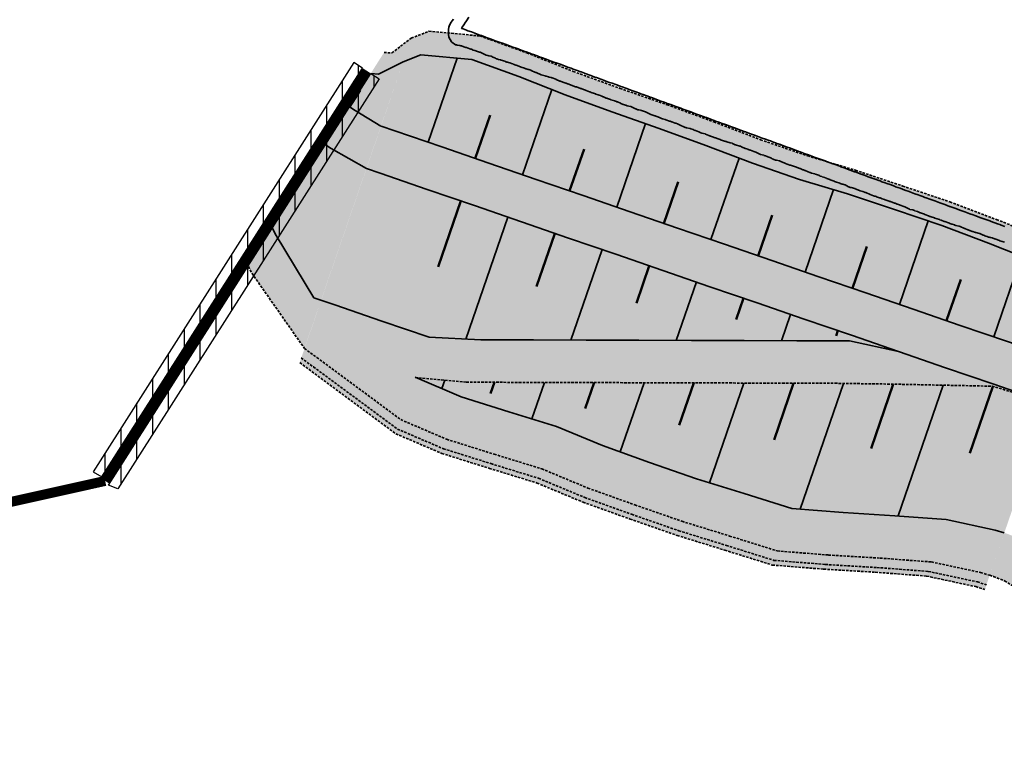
# Model space of a CAD drawing. Header units: metres. Extents: x 203098 to 221755, y 395694 to 403071.
# Tile 22 of 72: x 203709 to 203808, y 396013 to 396085. Entities that reach past the tile are written whole.
import ezdxf

# ---------------------------------------------------------------- set-up
doc = ezdxf.new("R2010")
doc.units = ezdxf.units.M
doc.linetypes.add('DASHED2', pattern=[0.375, 0.25, -0.125])
for name, color, linetype, lineweight in [('0_Onderhoudspad', 1, 'Continuous', 25), ('N-WA-GK-KEERWAND-V', 15, 'Continuous', 18), ('N-WA-GR-GRAS-V', 61, 'Continuous', 18), ('N-WA-GW-DIJK_KRUIN_BINNEN-G', 90, 'Continuous', 35), ('N-WA-GW-DIJK_KRUIN_BUITEN-G', 90, 'Continuous', 35), ('N-WA-GW-DIJK_TEEN_BINNEN-G', 90, 'Continuous', 35), ('N-WA-GW-DIJK_TEEN_BUITEN-G', 90, 'Continuous', 35), ('N-WA-GW-TALUD_KRUIN-G', 90, 'Continuous', 35), ('N-WA-GW-TALUD_TEEN-G', 90, 'Continuous', 35), ('N-WA-KG-ONDERHOUDGRENS_WATERSCHAP-G', 170, 'DASHED2', 35), ('N-WA-VH-VERHARDING_GRASBETONSTEEN-V', 75, 'Continuous', 18)]:
    doc.layers.add(name, color=color, linetype=linetype, lineweight=lineweight)
doc.layers.add('C3D-CORRIDOR', color=7, linetype='Continuous')
doc.layers.add('N-WA-GW-WATERBODEM-V', color=7, linetype='Continuous', lineweight=35, true_color=0x00cc99)

msp = doc.modelspace()

# ---------------------------------------------------------------- hatches: boundary and pattern name
at = {"layer": '0_Onderhoudspad'}
h = msp.add_hatch(dxfattribs=at)
h.set_pattern_fill('ANSI31', color=256, scale=0.5, angle=45)
h.paths.add_polyline_path([(203742.473, 396080.693), (203716.321, 396039.638), (203717.191, 396039.149), (203743.316, 396080.155)])
h = msp.add_hatch(dxfattribs=at)
h.set_pattern_fill('ANSI31', color=256, scale=0.5, angle=45)
h.paths.add_polyline_path([(203745.003, 396079.081), (203718.78, 396037.922), (203717.84, 396038.306), (203744.16, 396079.618)])
at = {"layer": 'N-WA-GR-GRAS-V', "linetype": 'Continuous', "lineweight": 18}
for points in [[(203747.41, 396080.778), (203749.181, 396081.486), (203754.303, 396081.005), (203759.007, 396079.309), (203763.654, 396077.447), (203768.355, 396075.742), (203773.078, 396074.101), (203777.775, 396072.384), (203782.448, 396070.597), (203787.176, 396068.972), (203791.97, 396067.536), (203796.712, 396065.95), (203801.452, 396064.358), (203806.13, 396062.586), (203810.781, 396060.737), (203815.467, 396058.989), (203816.388, 396058.728), (203813.651, 396050.774), (203812.748, 396051.085), (203808.02, 396052.712), (203803.292, 396054.338), (203798.564, 396055.965), (203793.836, 396057.592), (203789.108, 396059.219), (203784.38, 396060.846), (203779.652, 396062.472), (203774.924, 396064.099), (203770.196, 396065.726), (203765.468, 396067.353), (203760.74, 396068.979), (203756.012, 396070.606), (203751.284, 396072.233), (203746.556, 396073.86), (203745.191, 396074.329), (203747.41, 396080.778)], [(203742.031, 396076.251), (203742.603, 396075.889), (203745.182, 396074.333), (203744.45, 396072.205), (203741.399, 396073.988), (203740.827, 396074.351), (203742.031, 396076.251)], [(203740.827, 396074.351), (203741.399, 396073.988), (203744.45, 396072.205), (203743.718, 396070.077), (203740.195, 396072.087), (203739.622, 396072.45), (203740.827, 396074.351)], [(203745.191, 396074.329), (203746.556, 396073.86), (203751.284, 396072.233), (203756.012, 396070.606), (203760.74, 396068.979), (203765.468, 396067.353), (203770.196, 396065.726), (203774.924, 396064.099), (203779.652, 396062.472), (203784.38, 396060.846), (203789.108, 396059.219), (203793.836, 396057.592), (203798.564, 396055.965), (203803.292, 396054.338), (203808.02, 396052.712), (203812.748, 396051.085), (203813.651, 396050.774), (203812.919, 396048.647), (203812.016, 396048.957), (203807.288, 396050.584), (203802.56, 396052.211), (203797.832, 396053.838), (203793.104, 396055.464), (203788.376, 396057.091), (203783.648, 396058.718), (203778.92, 396060.345), (203774.192, 396061.972), (203769.464, 396063.598), (203764.736, 396065.225), (203760.008, 396066.852), (203755.28, 396068.479), (203750.552, 396070.105), (203745.824, 396071.732), (203744.459, 396072.202), (203745.191, 396074.329)], [(203739.622, 396072.45), (203740.195, 396072.087), (203743.718, 396070.077), (203738.97, 396056.277), (203734.656, 396063.344), (203734.294, 396064.039), (203739.622, 396072.45)], [(203744.459, 396072.202), (203745.824, 396071.732), (203750.552, 396070.105), (203755.28, 396068.479), (203760.008, 396066.852), (203764.736, 396065.225), (203769.464, 396063.598), (203774.192, 396061.972), (203778.92, 396060.345), (203783.648, 396058.718), (203788.376, 396057.091), (203793.104, 396055.464), (203797.832, 396053.838), (203802.56, 396052.211), (203807.288, 396050.584), (203812.016, 396048.957), (203812.919, 396048.647), (203812.187, 396046.519), (203811.284, 396046.83), (203806.556, 396048.457), (203801.828, 396050.083), (203797.1, 396051.71), (203792.372, 396053.337), (203787.644, 396054.964), (203782.916, 396056.59), (203778.188, 396058.217), (203773.46, 396059.844), (203768.732, 396061.471), (203764.004, 396063.097), (203759.276, 396064.724), (203754.548, 396066.351), (203749.82, 396067.978), (203745.092, 396069.605), (203743.727, 396070.074), (203744.459, 396072.202)], [(203743.727, 396070.074), (203745.092, 396069.605), (203749.82, 396067.978), (203754.548, 396066.351), (203759.276, 396064.724), (203764.004, 396063.097), (203768.732, 396061.471), (203773.46, 396059.844), (203778.188, 396058.217), (203782.916, 396056.59), (203787.644, 396054.964), (203792.372, 396053.337), (203797.1, 396051.71), (203797.1, 396051.71), (203792.18, 396052.779), (203786.898, 396052.794), (203781.615, 396052.81), (203776.333, 396052.825), (203771.051, 396052.841), (203765.768, 396052.856), (203760.486, 396052.872), (203755.203, 396052.887), (203750.002, 396053.138), (203745.274, 396054.765), (203740.546, 396056.392), (203739.181, 396056.861), (203743.727, 396070.074)], [(203738.99, 396056.306), (203740.204, 396055.398), (203744.41, 396052.252), (203748.624, 396049.133), (203753.739, 396048.632), (203759.022, 396048.616), (203764.304, 396048.601), (203769.586, 396048.586), (203774.869, 396048.57), (203780.151, 396048.555), (203785.434, 396048.539), (203790.716, 396048.524), (203795.978, 396048.449), (203801.229, 396048.341), (203806.479, 396048.234), (203811.284, 396046.83), (203812.187, 396046.519), (203807.713, 396033.515), (203806.8, 396033.799), (203801.875, 396034.854), (203796.721, 396035.242), (203791.54, 396035.551), (203786.394, 396035.962), (203781.621, 396037.458), (203776.841, 396038.935), (203772.119, 396040.579), (203767.412, 396042.267), (203762.787, 396044.192), (203758.006, 396045.665), (203753.233, 396047.161), (203748.614, 396049.105), (203744.409, 396052.251), (203740.195, 396055.371), (203738.978, 396056.271), (203738.99, 396056.306)]]:
    msp.add_hatch(color=61, dxfattribs=at).paths.add_polyline_path(points, flags=0)
msp.add_hatch(color=61, dxfattribs=at).paths.add_polyline_path([(203744.156, 396079.607), (203744.921, 396079.548), (203747.41, 396080.778), (203745.182, 396074.333), (203742.603, 396075.889), (203742.031, 396076.251)])
at = {"layer": 'N-WA-GW-WATERBODEM-V', "linetype": 'Continuous', "lineweight": 35, "true_color": 0x00cc99}
msp.add_hatch(color=122, dxfattribs=at).paths.add_polyline_path([(203737.514, 396052.016), (203738.731, 396051.115), (203742.945, 396047.997), (203747.16, 396044.878), (203751.769, 396042.906), (203756.542, 396041.41), (203761.323, 396039.937), (203765.948, 396038.012), (203770.655, 396036.324), (203775.377, 396034.679), (203780.157, 396033.203), (203784.93, 396031.707), (203790.076, 396031.296), (203795.257, 396030.987), (203800.411, 396030.599), (203805.336, 396029.544), (203806.249, 396029.26), (203805.924, 396028.315), (203805.011, 396028.598), (203800.086, 396029.653), (203794.932, 396030.041), (203789.75, 396030.35), (203784.604, 396030.761), (203779.831, 396032.258), (203775.052, 396033.734), (203770.33, 396035.378), (203765.623, 396037.066), (203760.998, 396038.992), (203756.217, 396040.464), (203751.444, 396041.96), (203746.835, 396043.933), (203742.62, 396047.051), (203738.405, 396050.17), (203737.189, 396051.07), (203737.514, 396052.016)], flags=0)
at = {"layer": 'N-WA-VH-VERHARDING_GRASBETONSTEEN-V', "linetype": 'Continuous', "lineweight": 18}
for points in [[(203748.224, 396083.142), (203749.994, 396083.85), (203755.116, 396083.369), (203759.82, 396081.673), (203764.467, 396079.811), (203769.168, 396078.106), (203773.891, 396076.465), (203778.588, 396074.748), (203783.261, 396072.961), (203787.99, 396071.336), (203792.783, 396069.9), (203797.525, 396068.314), (203802.265, 396066.722), (203806.943, 396064.95), (203811.595, 396063.101), (203816.281, 396061.353), (203817.201, 396061.092), (203816.388, 396058.728), (203815.467, 396058.989), (203810.781, 396060.737), (203806.13, 396062.586), (203801.452, 396064.358), (203796.712, 396065.95), (203791.97, 396067.536), (203787.176, 396068.972), (203782.448, 396070.597), (203777.775, 396072.384), (203773.078, 396074.101), (203768.355, 396075.742), (203763.654, 396077.447), (203759.007, 396079.309), (203754.303, 396081.005), (203749.181, 396081.486), (203747.41, 396080.778), (203748.224, 396083.142)], [(203734.294, 396064.039), (203734.656, 396063.344), (203738.97, 396056.277), (203737.505, 396052.022), (203732.248, 396059.543), (203731.886, 396060.237), (203734.294, 396064.039)], [(203738.978, 396056.271), (203740.195, 396055.371), (203744.41, 396052.252), (203748.624, 396049.133), (203753.233, 396047.161), (203758.006, 396045.665), (203762.787, 396044.192), (203767.412, 396042.267), (203772.119, 396040.579), (203776.841, 396038.935), (203781.621, 396037.458), (203786.394, 396035.962), (203791.54, 396035.551), (203796.721, 396035.242), (203801.875, 396034.854), (203806.8, 396033.799), (203807.713, 396033.515), (203806.249, 396029.26), (203805.336, 396029.544), (203800.411, 396030.599), (203795.257, 396030.987), (203790.076, 396031.296), (203784.93, 396031.707), (203780.157, 396033.203), (203775.377, 396034.679), (203770.655, 396036.324), (203765.948, 396038.012), (203761.323, 396039.937), (203756.542, 396041.41), (203751.769, 396042.906), (203747.16, 396044.878), (203742.945, 396047.997), (203738.731, 396051.115), (203737.514, 396052.016), (203738.978, 396056.271)], [(203737.189, 396051.07), (203738.405, 396050.17), (203742.62, 396047.051), (203746.835, 396043.933), (203751.444, 396041.96), (203756.217, 396040.464), (203760.998, 396038.992), (203765.623, 396037.066), (203770.33, 396035.378), (203775.052, 396033.734), (203779.831, 396032.258), (203784.604, 396030.761), (203789.75, 396030.35), (203794.932, 396030.041), (203800.086, 396029.653), (203805.011, 396028.598), (203805.924, 396028.315), (203805.761, 396027.842), (203804.848, 396028.126), (203799.923, 396029.18), (203794.769, 396029.568), (203789.588, 396029.877), (203784.442, 396030.289), (203779.669, 396031.785), (203774.889, 396033.261), (203770.167, 396034.906), (203765.46, 396036.593), (203760.835, 396038.519), (203756.054, 396039.991), (203751.281, 396041.488), (203746.672, 396043.46), (203742.457, 396046.578), (203738.243, 396049.697), (203737.026, 396050.597), (203737.189, 396051.07)], [(203807.714, 396033.515), (203808.085, 396033.402), (203809.902, 396032.65), (203811.576, 396031.601), (203813.059, 396030.282), (203814.315, 396028.728), (203815.141, 396026.91), (203816.005, 396025.073), (203816.513, 396023.066), (203816.739, 396020.952), (203817.176, 396019.809), (203817.359, 396015.83), (203815.444, 396011.124), (203814.494, 396006.214), (203813.086, 396001.401), (203811.881, 395996.545), (203810.845, 395991.653), (203810.001, 395986.722), (203809.286, 395981.762), (203808.358, 395976.848), (203807.5, 395971.919), (203806.709, 395966.976), (203805.884, 395962.04), (203804.996, 395957.117), (203804.561, 395954.003), (203803.957, 395947.42), (203804.757, 395940.886), (203806.71, 395934.63), (203809.956, 395928.963), (203814.163, 395924.004), (203819.606, 395920.519), (203825.382, 395917.93), (203831.49, 395916.575), (203834.173, 395916.224), (203837.262, 395915.879), (203837.63, 395915.822), (203837.221, 395911.341), (203836.854, 395911.398), (203833.765, 395911.743), (203830.693, 395912.146), (203823.721, 395913.748), (203817.147, 395916.75), (203811.004, 395920.799), (203806.223, 395926.45), (203802.552, 395932.909), (203800.34, 395940.026), (203799.457, 395947.455), (203800.158, 395954.931), (203800.593, 395958.046), (203801.481, 395962.968), (203802.306, 395967.904), (203803.097, 395972.848), (203803.955, 395977.777), (203804.883, 395982.691), (203805.597, 395987.65), (203806.442, 395992.582), (203807.478, 395997.474), (203808.683, 396002.329), (203810.091, 396007.143), (203811.04, 396012.052), (203812.956, 396016.758), (203812.773, 396020.738), (203812.274, 396021.515), (203812.018, 396022.863), (203811.609, 396024.109), (203810.973, 396025.215), (203810.495, 396026.349), (203809.699, 396027.289), (203808.772, 396028.081), (203807.737, 396028.706), (203806.621, 396029.147), (203806.25, 396029.26), (203807.714, 396033.515)]]:
    msp.add_hatch(color=75, dxfattribs=at).paths.add_polyline_path(points, flags=0)
for points in [[(203745.494, 396081.718), (203746.259, 396081.66), (203748.224, 396083.142), (203747.41, 396080.778), (203744.921, 396079.548), (203744.156, 396079.607)], [(203739.181, 396056.861), (203740.546, 396056.392), (203745.274, 396054.765), (203750.002, 396053.138), (203755.203, 396052.887), (203760.486, 396052.872), (203765.768, 396052.856), (203771.051, 396052.841), (203776.333, 396052.825), (203781.615, 396052.81), (203786.898, 396052.794), (203792.18, 396052.779), (203797.1, 396051.71), (203801.828, 396050.083), (203806.556, 396048.457), (203811.284, 396046.83), (203806.479, 396048.234), (203801.229, 396048.341), (203795.978, 396048.449), (203790.716, 396048.524), (203785.434, 396048.539), (203780.151, 396048.555), (203774.869, 396048.57), (203769.586, 396048.586), (203764.304, 396048.601), (203759.022, 396048.616), (203753.739, 396048.632), (203748.614, 396049.105), (203744.409, 396052.251), (203740.146, 396055.277), (203738.692, 396056.155), (203738.462, 396057.109)]]:
    msp.add_hatch(color=75, dxfattribs=at).paths.add_polyline_path(points)

# ---------------------------------------------------------------- linework, layer by layer
at = {"layer": '0_Onderhoudspad'}
for points in [[(203742.473, 396080.693), (203716.321, 396039.638), (203717.191, 396039.149), (203743.316, 396080.155)], [(203745.003, 396079.081), (203718.78, 396037.922), (203717.84, 396038.306), (203744.16, 396079.618)]]:
    msp.add_lwpolyline(points, close=True, dxfattribs=at)
at = {"layer": 'C3D-CORRIDOR', "color": 7, "linetype": 'Continuous', "lineweight": 35}
for p, q in [((203749.919, 396072.703, 16.25), (203752.824, 396081.144, 13.274)), ((203759.375, 396069.449, 16.25), (203762.312, 396077.984, 13.241)), ((203768.831, 396066.196, 16.25), (203771.714, 396074.575, 13.296)), ((203778.287, 396062.942, 16.25), (203781.099, 396071.113, 13.37)), ((203787.743, 396059.688, 16.25), (203790.586, 396067.95, 13.338)), ((203757.911, 396065.194, 16.25), (203753.702, 396052.959, 13.662)), ((203797.199, 396056.435, 16.25), (203800.083, 396064.818, 13.295)), ((203767.367, 396061.94, 16.25), (203764.243, 396052.861, 14.33)), ((203806.655, 396053.181, 16.25), (203809.438, 396061.271, 13.398)), ((203776.823, 396058.687, 16.25), (203774.808, 396052.83, 15.011)), ((203786.279, 396055.433, 16.25), (203785.373, 396052.799, 15.693)), ((203795.735, 396052.18, 16.25), (203795.68, 396052.019, 16.216)), ((203751.582, 396048.831, 13.624), (203751.293, 396047.992, 13.429)), ((203761.572, 396048.609, 14.252), (203760.315, 396044.954, 13.479)), ((203771.572, 396048.58, 14.897), (203769.182, 396041.632, 13.427)), ((203781.572, 396048.551, 15.542), (203778.127, 396038.537, 13.424)), ((203791.572, 396048.512, 16.151), (203787.231, 396035.895, 13.483)), ((203801.571, 396048.334, 16.25), (203797.057, 396035.217, 13.475))]:
    msp.add_line(p, q, dxfattribs=at)
at = {"layer": 'C3D-CORRIDOR', "color": 7, "linetype": 'Continuous', "lineweight": 50}
for p, q in [((203742.031, 396076.251, 16.25), (203743.093, 396077.929, 15.253)), ((203754.647, 396071.076, 16.25), (203756.148, 396075.437, 14.713)), ((203764.103, 396067.822, 16.25), (203765.55, 396072.028, 14.767)), ((203773.559, 396064.569, 16.25), (203774.989, 396068.724, 14.785)), ((203753.183, 396066.821, 16.25), (203750.91, 396060.214, 14.853)), ((203783.015, 396061.315, 16.25), (203784.413, 396065.378, 14.818)), ((203762.639, 396063.567, 16.25), (203760.8, 396058.222, 15.119)), ((203792.471, 396058.062, 16.25), (203793.907, 396062.235, 14.779)), ((203772.095, 396060.314, 16.25), (203770.81, 396056.579, 15.46)), ((203801.927, 396054.808, 16.25), (203803.353, 396058.953, 14.789)), ((203781.551, 396057.06, 16.25), (203780.821, 396054.937, 15.801)), ((203791.007, 396053.807, 16.25), (203790.831, 396053.295, 16.142)), ((203756.572, 396048.624, 13.929), (203756.183, 396047.491, 13.69)), ((203766.572, 396048.594, 14.574), (203765.673, 396045.98, 14.021)), ((203776.572, 396048.565, 15.219), (203775.107, 396044.307, 14.319)), ((203786.572, 396048.536, 15.865), (203784.611, 396042.836, 14.659)), ((203796.572, 396048.436, 16.25), (203794.349, 396041.976, 14.884)), ((203806.566, 396048.209, 16.25), (203804.265, 396041.522, 14.836))]:
    msp.add_line(p, q, dxfattribs=at)
at = {"layer": 'N-WA-GK-KEERWAND-V', "const_width": 1}
msp.add_lwpolyline([(203717.515, 396038.728), (203743.738, 396079.887)], dxfattribs=at)
at = {"layer": 'N-WA-GK-KEERWAND-V', "ltscale": 5, "const_width": 1}
msp.add_lwpolyline([(203700.853, 396035.02), (203717.515, 396038.728)], dxfattribs=at)
at = {"layer": 'N-WA-GW-DIJK_KRUIN_BINNEN-G', "color": 90, "linetype": 'Continuous', "lineweight": 35, "elevation": 16.25}
msp.add_lwpolyline([(203739.622, 396072.45), (203740.195, 396072.087), (203743.718, 396070.077)], dxfattribs=at)
at = {"layer": 'N-WA-GW-DIJK_KRUIN_BINNEN-G', "color": 90, "linetype": 'Continuous', "lineweight": 35}
for points in [[(203743.727, 396070.074), (203745.092, 396069.605), (203749.82, 396067.978), (203754.548, 396066.351), (203759.276, 396064.724), (203764.004, 396063.097), (203768.732, 396061.471), (203773.46, 396059.844), (203778.188, 396058.217), (203782.916, 396056.59), (203787.644, 396054.964), (203792.372, 396053.337), (203797.1, 396051.71), (203801.828, 396050.083), (203806.556, 396048.457), (203811.284, 396046.83)], [(203811.284, 396046.83), (203806.556, 396048.457), (203801.828, 396050.083), (203797.1, 396051.71), (203792.18, 396052.779), (203786.898, 396052.794), (203781.615, 396052.81), (203776.333, 396052.825), (203771.051, 396052.841), (203765.768, 396052.856), (203760.486, 396052.872), (203755.203, 396052.887), (203750.002, 396053.138), (203745.274, 396054.765), (203740.546, 396056.392), (203738.462, 396057.109)]]:
    msp.add_lwpolyline(points, dxfattribs=at)
at = {"layer": 'N-WA-GW-DIJK_KRUIN_BUITEN-G', "color": 90, "linetype": 'Continuous', "lineweight": 35, "elevation": 16.25}
for points in [[(203742.031, 396076.251), (203742.603, 396075.889), (203745.182, 396074.333)], [(203745.191, 396074.329), (203746.556, 396073.86), (203751.284, 396072.233), (203756.012, 396070.606), (203760.74, 396068.979), (203765.468, 396067.353), (203770.196, 396065.726), (203774.924, 396064.099), (203779.652, 396062.472), (203784.38, 396060.846), (203789.108, 396059.219), (203793.836, 396057.592), (203798.564, 396055.965), (203803.292, 396054.338), (203808.02, 396052.712), (203812.748, 396051.085), (203813.651, 396050.774)]]:
    msp.add_lwpolyline(points, dxfattribs=at)
at = {"layer": 'N-WA-GW-DIJK_TEEN_BINNEN-G', "color": 90, "linetype": 'Continuous', "lineweight": 35}
msp.add_lwpolyline([(203734.294, 396064.039), (203734.656, 396063.344), (203738.462, 396057.109)], dxfattribs=at)
at = {"layer": 'N-WA-GW-DIJK_TEEN_BUITEN-G', "color": 90, "linetype": 'Continuous', "lineweight": 35}
for points, elevation in [([(203747.41, 396080.778), (203749.181, 396081.486), (203754.303, 396081.005), (203759.007, 396079.309), (203763.654, 396077.447), (203768.355, 396075.742), (203773.078, 396074.101), (203777.775, 396072.384), (203782.448, 396070.597), (203787.176, 396068.972), (203791.97, 396067.536), (203796.712, 396065.95), (203801.452, 396064.358), (203806.13, 396062.586), (203810.781, 396060.737), (203815.467, 396058.989), (203816.388, 396058.728)], 13.977), ([(203744.156, 396079.607), (203744.921, 396079.548), (203747.41, 396080.778)], 14.255), ([(203748.624, 396049.133), (203753.233, 396047.161), (203758.006, 396045.665), (203762.787, 396044.192), (203767.412, 396042.267), (203772.119, 396040.579), (203776.841, 396038.935), (203781.621, 396037.458), (203786.394, 396035.962), (203791.54, 396035.551), (203796.721, 396035.242), (203801.875, 396034.854), (203806.8, 396033.799), (203807.713, 396033.515)], 13.268)]:
    msp.add_lwpolyline(points, dxfattribs=dict(at, elevation=elevation))
at = {"layer": 'N-WA-GW-TALUD_KRUIN-G'}
msp.add_polyline3d([(203807.758, 396064.258, 14.097), (203807.392, 396064.392, 14.096), (203807.25, 396064.443, 14.093), (203807.025, 396064.525, 14.089), (203806.75, 396064.626, 14.098), (203806.659, 396064.659, 14.103), (203806.41, 396064.75, 14.106), (203806.25, 396064.808, 14.107), (203806.158, 396064.842, 14.101), (203805.75, 396064.991, 14.076), (203805.371, 396065.129, 14.089), (203805.25, 396065.173, 14.092), (203805.039, 396065.25, 14.096), (203804.75, 396065.355, 14.098), (203804.584, 396065.416, 14.102), (203804.25, 396065.538, 14.099), (203803.75, 396065.72, 14.078), (203803.668, 396065.75, 14.081), (203803.25, 396065.902, 14.085), (203803.01, 396065.99, 14.087), (203802.75, 396066.085, 14.083), (203802.25, 396066.267, 14.095), (203802.223, 396066.277, 14.096), (203801.75, 396066.449, 14.093), (203801.53, 396066.53, 14.1), (203801.25, 396066.632, 14.096), (203800.926, 396066.75, 14.099), (203800.75, 396066.814, 14.096), (203800.649, 396066.851, 14.097), (203800.25, 396066.996, 14.098), (203799.862, 396067.138, 14.1), (203799.75, 396067.179, 14.097), (203799.555, 396067.25, 14.098), (203799.25, 396067.361, 14.094), (203799.075, 396067.425, 14.097), (203798.75, 396067.543, 14.106), (203798.25, 396067.726, 14.098), (203798.184, 396067.75, 14.097), (203797.75, 396067.908, 14.089), (203797.501, 396067.999, 14.102), (203797.25, 396068.09, 14.107), (203796.813, 396068.25, 14.109), (203796.714, 396068.286, 14.109), (203796.25, 396068.455, 14.114), (203795.927, 396068.573, 14.109), (203795.75, 396068.638, 14.111), (203795.442, 396068.75, 14.12), (203795.25, 396068.82, 14.123), (203795.14, 396068.86, 14.123), (203794.75, 396069.002, 14.116), (203794.353, 396069.147, 14.12), (203794.25, 396069.185, 14.122), (203794.071, 396069.25, 14.121), (203793.75, 396069.367, 14.126), (203793.566, 396069.434, 14.118), (203793.25, 396069.549, 14.107), (203792.75, 396069.732, 14.123), (203792.7, 396069.75, 14.122), (203792.25, 396069.914, 14.104), (203791.992, 396070.008, 14.115), (203791.75, 396070.096, 14.12), (203791.329, 396070.25, 14.126), (203791.205, 396070.295, 14.127), (203790.75, 396070.461, 14.126), (203790.418, 396070.582, 14.136), (203790.25, 396070.643, 14.14), (203789.958, 396070.75, 14.139), (203789.75, 396070.826, 14.14), (203789.631, 396070.869, 14.14), (203789.25, 396071.008, 14.156), (203788.844, 396071.156, 14.155), (203788.75, 396071.19, 14.154), (203788.587, 396071.25, 14.16), (203788.25, 396071.373, 14.171), (203788.057, 396071.443, 14.171), (203787.75, 396071.555, 14.161), (203787.25, 396071.737, 14.151), (203787.216, 396071.75, 14.152), (203786.75, 396071.92, 14.145), (203786.483, 396072.017, 14.145), (203786.25, 396072.102, 14.136), (203785.845, 396072.25, 14.135), (203785.75, 396072.285, 14.133), (203785.409, 396072.409, 14.126), (203785.25, 396072.467, 14.136), (203784.909, 396072.591, 14.145), (203784.75, 396072.649, 14.157), (203784.474, 396072.75, 14.159), (203784.25, 396072.832, 14.163), (203784.122, 396072.878, 14.161), (203783.75, 396073.014, 14.162), (203783.335, 396073.165, 14.155), (203783.25, 396073.196, 14.152), (203783.103, 396073.25, 14.148), (203782.75, 396073.379, 14.14), (203782.548, 396073.452, 14.143), (203782.25, 396073.561, 14.152), (203781.75, 396073.743, 14.129), (203781.732, 396073.75, 14.128), (203781.25, 396073.926, 14.14), (203780.973, 396074.027, 14.13), (203780.75, 396074.108, 14.135), (203780.361, 396074.25, 14.126), (203780.25, 396074.29, 14.125), (203780.186, 396074.314, 14.126), (203779.75, 396074.473, 14.126), (203779.399, 396074.601, 14.115), (203779.25, 396074.655, 14.114), (203778.99, 396074.75, 14.123), (203778.75, 396074.837, 14.127), (203778.612, 396074.888, 14.128), (203778.25, 396075.02, 14.115), (203777.825, 396075.175, 14.127), (203777.75, 396075.202, 14.128), (203777.619, 396075.25, 14.124), (203777.25, 396075.384, 14.115), (203777.038, 396075.462, 14.116), (203776.75, 396075.567, 14.118), (203776.251, 396075.749, 14.147), (203775.75, 396075.932, 14.123), (203775.464, 396076.036, 14.122), (203775.25, 396076.114, 14.116), (203774.877, 396076.25, 14.092), (203774.75, 396076.296, 14.084), (203774.677, 396076.323, 14.083), (203774.25, 396076.479, 14.086), (203773.89, 396076.61, 14.083), (203773.75, 396076.661, 14.084), (203773.506, 396076.75, 14.077), (203773.25, 396076.843, 14.073), (203773.103, 396076.897, 14.074), (203772.75, 396077.026, 14.076), (203772.316, 396077.184, 14.071), (203772.25, 396077.208, 14.07), (203772.135, 396077.25, 14.067), (203771.853, 396077.353, 14.057), (203771.75, 396077.39, 14.054), (203771.486, 396077.486, 14.075), (203771.25, 396077.573, 14.073), (203771.12, 396077.62, 14.065), (203770.75, 396077.755, 14.059), (203770.25, 396077.937, 14.063), (203770.021, 396078.021, 14.085), (203769.75, 396078.12, 14.076), (203769.393, 396078.25, 14.07), (203769.25, 396078.302, 14.07), (203769.168, 396078.332, 14.072), (203768.75, 396078.484, 14.078), (203768.381, 396078.619, 14.066), (203768.25, 396078.667, 14.065), (203768.022, 396078.75, 14.06), (203767.75, 396078.849, 14.055), (203767.594, 396078.906, 14.057), (203767.25, 396079.031, 14.066), (203766.807, 396079.193, 14.059), (203766.75, 396079.214, 14.058), (203766.651, 396079.25, 14.059), (203766.25, 396079.396, 14.065), (203766.02, 396079.48, 14.059), (203765.75, 396079.579, 14.058), (203765.25, 396079.761, 14.073), (203765.233, 396079.767, 14.073), (203764.75, 396079.943, 14.062), (203764.446, 396080.054, 14.057), (203764.25, 396080.126, 14.054), (203763.909, 396080.25, 14.055), (203763.75, 396080.308, 14.056), (203763.659, 396080.341, 14.054), (203763.25, 396080.49, 14.022), (203762.872, 396080.628, 14.017), (203762.75, 396080.673, 14.018), (203762.538, 396080.75, 14.016), (203762.25, 396080.855, 14.014), (203762.085, 396080.915, 14.017), (203761.75, 396081.037, 14.018), (203761.298, 396081.202, 14.007), (203761.25, 396081.22, 14.005), (203761.167, 396081.25, 14.006), (203760.861, 396081.361, 14.003), (203760.75, 396081.402, 13.996), (203760.495, 396081.495, 13.982), (203760.25, 396081.584, 13.985), (203760.129, 396081.629, 13.983), (203759.75, 396081.767, 13.985), (203759.724, 396081.776, 13.985), (203759.25, 396081.949, 13.983), (203758.937, 396082.063, 13.983), (203758.75, 396082.131, 13.987), (203758.425, 396082.25, 13.984), (203758.25, 396082.314, 13.982), (203758.15, 396082.35, 13.98), (203757.75, 396082.496, 13.971), (203757.363, 396082.637, 13.962), (203757.25, 396082.678, 13.957), (203757.054, 396082.75, 13.962), (203756.75, 396082.861, 13.963), (203756.576, 396082.924, 13.968), (203756.25, 396083.043, 13.979), (203755.75, 396083.226, 13.965), (203755.683, 396083.25, 13.965), (203755.25, 396083.408, 13.971), (203755.002, 396083.498, 13.977), (203754.75, 396083.59, 13.981), (203754.25, 396083.773, 14.003), (203753.9, 396083.9, 14.014), (203753.75, 396083.955, 14.023), (203753.427, 396084.073, 14.069), (203753.263, 396084.133, 14.095), (203753.263, 396084.133, 14.095), (203753.304, 396084.196, 14.091), (203753.339, 396084.25, 14.088), (203753.501, 396084.499, 14.069), (203753.663, 396084.75, 14.068), (203753.697, 396084.803, 14.072), (203753.75, 396084.883, 14.071), (203753.988, 396085.25, 14.089)], dxfattribs=at)
at = {"layer": 'N-WA-GW-TALUD_TEEN-G'}
msp.add_polyline3d([(203807.74, 396062.68, 13.347), (203807.504, 396062.75, 13.342), (203807.25, 396062.829, 13.339), (203807.238, 396062.833, 13.338), (203807.132, 396062.868, 13.337), (203806.873, 396062.97, 13.339), (203806.75, 396063.022, 13.341), (203806.734, 396063.028, 13.34), (203806.508, 396063.105, 13.334), (203806.357, 396063.143, 13.33), (203806.25, 396063.166, 13.326), (203806.221, 396063.175, 13.326), (203806.127, 396063.199, 13.326), (203805.981, 396063.25, 13.327), (203805.876, 396063.288, 13.327), (203805.75, 396063.333, 13.328), (203805.716, 396063.343, 13.328), (203805.627, 396063.384, 13.326), (203805.606, 396063.394, 13.325), (203805.25, 396063.552, 13.316), (203805.229, 396063.561, 13.315), (203804.846, 396063.654, 13.306), (203804.835, 396063.658, 13.306), (203804.75, 396063.685, 13.307), (203804.712, 396063.697, 13.307), (203804.543, 396063.75, 13.306), (203804.497, 396063.765, 13.305), (203804.25, 396063.85, 13.305), (203804.207, 396063.866, 13.305), (203804.096, 396063.904, 13.307), (203804.04, 396063.923, 13.307), (203803.75, 396064.04, 13.31), (203803.71, 396064.056, 13.31), (203803.28, 396064.25, 13.309), (203803.26, 396064.26, 13.31), (203803.25, 396064.263, 13.309), (203803.222, 396064.273, 13.308), (203803.136, 396064.292, 13.304), (203802.86, 396064.36, 13.292), (203802.75, 396064.393, 13.29), (203802.705, 396064.408, 13.29), (203802.483, 396064.483, 13.288), (203802.463, 396064.49, 13.288), (203802.25, 396064.571, 13.287), (203802.204, 396064.586, 13.286), (203802.111, 396064.611, 13.284), (203801.75, 396064.741, 13.291), (203801.722, 396064.75, 13.291), (203801.699, 396064.757, 13.291), (203801.672, 396064.764, 13.291), (203801.374, 396064.874, 13.29), (203801.25, 396064.923, 13.291), (203801.201, 396064.943, 13.291), (203800.987, 396065.013, 13.294), (203800.978, 396065.016, 13.294), (203800.75, 396065.106, 13.294), (203800.7, 396065.122, 13.293), (203800.368, 396065.22, 13.284), (203800.279, 396065.25, 13.282), (203800.25, 396065.259, 13.281), (203800.235, 396065.265, 13.281), (203800.192, 396065.284, 13.282), (203800.092, 396065.322, 13.284), (203799.75, 396065.461, 13.291), (203799.698, 396065.483, 13.292), (203799.398, 396065.602, 13.299), (203799.308, 396065.618, 13.291), (203799.25, 396065.634, 13.287), (203799.197, 396065.662, 13.29), (203799.006, 396065.745, 13.297), (203798.996, 396065.75, 13.297), (203798.75, 396065.839, 13.294), (203798.702, 396065.859, 13.294), (203798.607, 396065.893, 13.296), (203798.524, 396065.912, 13.292), (203798.25, 396065.969, 13.279), (203798.186, 396065.996, 13.283), (203797.803, 396066.197, 13.305), (203797.75, 396066.225, 13.308), (203797.708, 396066.241, 13.308), (203797.682, 396066.25, 13.307), (203797.641, 396066.263, 13.306), (203797.25, 396066.398, 13.295), (203797.207, 396066.42, 13.297), (203797.012, 396066.488, 13.305), (203796.956, 396066.505, 13.307), (203796.75, 396066.582, 13.312), (203796.705, 396066.597, 13.312), (203796.29, 396066.75, 13.314), (203796.268, 396066.758, 13.315), (203796.25, 396066.764, 13.315), (203796.227, 396066.773, 13.315), (203796.17, 396066.793, 13.315), (203795.75, 396066.938, 13.315), (203795.702, 396066.953, 13.314), (203795.458, 396067.042, 13.311), (203795.381, 396067.075, 13.312), (203795.25, 396067.123, 13.314), (203795.204, 396067.14, 13.314), (203794.891, 396067.239, 13.316), (203794.858, 396067.25, 13.316), (203794.75, 396067.29, 13.318), (203794.697, 396067.303, 13.316), (203794.696, 396067.304, 13.316), (203794.586, 396067.341, 13.315), (203794.25, 396067.471, 13.312), (203794.2, 396067.494, 13.314), (203793.877, 396067.623, 13.322), (203793.807, 396067.649, 13.323), (203793.75, 396067.669, 13.324), (203793.703, 396067.685, 13.324), (203793.532, 396067.75, 13.324), (203793.524, 396067.753, 13.324), (203793.25, 396067.84, 13.322), (203793.199, 396067.856, 13.322), (203793.101, 396067.899, 13.321), (203793.019, 396067.934, 13.319), (203792.75, 396068.043, 13.315), (203792.707, 396068.06, 13.314), (203792.349, 396068.151, 13.306), (203792.25, 396068.179, 13.306), (203792.191, 396068.2, 13.307), (203792.142, 396068.221, 13.308), (203792.083, 396068.25, 13.309), (203791.75, 396068.42, 13.319), (203791.711, 396068.436, 13.318), (203791.515, 396068.485, 13.315), (203791.445, 396068.508, 13.316), (203791.25, 396068.578, 13.32), (203791.202, 396068.594, 13.32), (203790.778, 396068.739, 13.323), (203790.751, 396068.749, 13.323), (203790.75, 396068.749, 13.323), (203790.749, 396068.75, 13.323), (203790.655, 396068.787, 13.324), (203790.25, 396068.952, 13.332), (203790.207, 396068.971, 13.334), (203789.921, 396069.079, 13.343), (203789.876, 396069.096, 13.345), (203789.75, 396069.143, 13.349), (203789.707, 396069.155, 13.349), (203789.446, 396069.25, 13.347), (203789.415, 396069.262, 13.347), (203789.25, 396069.319, 13.346), (203789.207, 396069.337, 13.348), (203789.13, 396069.37, 13.35), (203789.091, 396069.388, 13.352), (203788.75, 396069.514, 13.367), (203788.708, 396069.523, 13.366), (203788.379, 396069.621, 13.355), (203788.293, 396069.646, 13.351), (203788.25, 396069.659, 13.35), (203788.201, 396069.684, 13.353), (203788.04, 396069.75, 13.362), (203788.039, 396069.75, 13.362), (203787.75, 396069.861, 13.374), (203787.704, 396069.877, 13.375), (203787.567, 396069.933, 13.378), (203787.512, 396069.951, 13.377), (203787.25, 396070.057, 13.373), (203787.21, 396070.073, 13.372), (203786.756, 396070.244, 13.366), (203786.75, 396070.246, 13.366), (203786.74, 396070.25, 13.366), (203786.711, 396070.259, 13.365), (203786.676, 396070.269, 13.364), (203786.25, 396070.405, 13.349), (203786.203, 396070.421, 13.348), (203786.021, 396070.479, 13.344), (203785.933, 396070.51, 13.343), (203785.75, 396070.588, 13.341), (203785.704, 396070.605, 13.34), (203785.629, 396070.629, 13.337), (203785.372, 396070.75, 13.35), (203785.309, 396070.78, 13.353), (203785.29, 396070.79, 13.354), (203785.25, 396070.805, 13.353), (203785.215, 396070.818, 13.353), (203785.164, 396070.836, 13.351), (203784.861, 396070.907, 13.327), (203784.75, 396070.912, 13.317), (203784.692, 396070.936, 13.321), (203784.441, 396071.059, 13.343), (203784.365, 396071.1, 13.352), (203784.25, 396071.15, 13.364), (203784.208, 396071.162, 13.365), (203783.998, 396071.25, 13.372), (203783.935, 396071.274, 13.373), (203783.75, 396071.341, 13.376), (203783.71, 396071.352, 13.376), (203783.615, 396071.385, 13.374), (203783.581, 396071.396, 13.372), (203783.25, 396071.493, 13.362), (203783.203, 396071.513, 13.363), (203782.803, 396071.697, 13.374), (203782.8, 396071.699, 13.374), (203782.75, 396071.723, 13.375), (203782.718, 396071.736, 13.375), (203782.685, 396071.75, 13.375), (203782.572, 396071.794, 13.373), (203782.25, 396071.915, 13.368), (203782.221, 396071.927, 13.367), (203782.016, 396071.995, 13.367), (203782, 396072, 13.367), (203781.75, 396072.075, 13.367), (203781.712, 396072.086, 13.367), (203781.355, 396072.25, 13.366), (203781.25, 396072.299, 13.366), (203781.226, 396072.308, 13.365), (203781.208, 396072.314, 13.364), (203781.179, 396072.321, 13.363), (203780.75, 396072.451, 13.361), (203780.716, 396072.462, 13.361), (203780.448, 396072.585, 13.362), (203780.398, 396072.602, 13.363), (203780.25, 396072.637, 13.357), (203780.216, 396072.644, 13.356), (203779.884, 396072.75, 13.341), (203779.821, 396072.77, 13.339), (203779.75, 396072.791, 13.336), (203779.709, 396072.806, 13.335), (203779.686, 396072.814, 13.335), (203779.644, 396072.827, 13.335), (203779.25, 396072.962, 13.33), (203779.204, 396072.976, 13.329), (203778.92, 396073.08, 13.32), (203778.854, 396073.106, 13.319), (203778.75, 396073.142, 13.318), (203778.705, 396073.162, 13.319), (203778.453, 396073.25, 13.326), (203778.444, 396073.253, 13.326), (203778.25, 396073.323, 13.329), (203778.204, 396073.339, 13.33), (203778.134, 396073.366, 13.331), (203778.066, 396073.389, 13.33), (203777.75, 396073.521, 13.327), (203777.709, 396073.538, 13.326), (203777.367, 396073.633, 13.322), (203777.273, 396073.659, 13.32), (203777.25, 396073.667, 13.32), (203777.197, 396073.686, 13.321), (203777.07, 396073.745, 13.323), (203777.058, 396073.75, 13.323), (203776.75, 396073.883, 13.325), (203776.709, 396073.901, 13.325), (203776.537, 396073.963, 13.326), (203776.497, 396073.976, 13.326), (203776.25, 396074.059, 13.324), (203776.205, 396074.073, 13.323), (203775.846, 396074.154, 13.319), (203775.75, 396074.172, 13.316), (203775.683, 396074.191, 13.318), (203775.573, 396074.25, 13.321), (203775.25, 396074.403, 13.322), (203775.202, 396074.428, 13.323), (203774.979, 396074.521, 13.328), (203774.919, 396074.542, 13.327), (203774.75, 396074.61, 13.325), (203774.706, 396074.622, 13.322), (203774.354, 396074.75, 13.299), (203774.332, 396074.757, 13.298), (203774.25, 396074.785, 13.291), (203774.207, 396074.808, 13.292), (203774.181, 396074.819, 13.292), (203774.135, 396074.836, 13.292), (203773.75, 396074.965, 13.289), (203773.703, 396074.979, 13.288), (203773.432, 396075.068, 13.281), (203773.34, 396075.102, 13.281), (203773.25, 396075.132, 13.28), (203773.198, 396075.149, 13.28), (203772.957, 396075.247, 13.277), (203772.948, 396075.25, 13.277), (203772.75, 396075.324, 13.274), (203772.702, 396075.34, 13.273), (203772.644, 396075.356, 13.271), (203772.552, 396075.385, 13.27), (203772.25, 396075.485, 13.266), (203772.198, 396075.511, 13.27), (203771.786, 396075.731, 13.298), (203771.752, 396075.75, 13.3), (203771.75, 396075.751, 13.301), (203771.748, 396075.752, 13.301), (203771.722, 396075.759, 13.299), (203771.604, 396075.795, 13.292), (203771.318, 396075.886, 13.276), (203771.25, 396075.906, 13.272), (203771.214, 396075.92, 13.272), (203771.051, 396075.949, 13.269), (203770.935, 396075.975, 13.27), (203770.75, 396076.05, 13.273), (203770.702, 396076.07, 13.273), (203770.579, 396076.136, 13.275), (203770.316, 396076.25, 13.279), (203770.25, 396076.276, 13.279), (203770.215, 396076.287, 13.277), (203769.876, 396076.376, 13.264), (203769.75, 396076.424, 13.266), (203769.705, 396076.443, 13.267), (203769.516, 396076.484, 13.272), (203769.465, 396076.495, 13.273), (203769.25, 396076.604, 13.28), (203769.205, 396076.626, 13.281), (203768.922, 396076.75, 13.286), (203768.855, 396076.777, 13.286), (203768.75, 396076.815, 13.286), (203768.712, 396076.827, 13.286), (203768.657, 396076.843, 13.285), (203768.628, 396076.851, 13.284), (203768.25, 396076.972, 13.281), (203768.203, 396076.984, 13.279), (203767.916, 396077.084, 13.268), (203767.833, 396077.117, 13.266), (203767.75, 396077.145, 13.265), (203767.702, 396077.164, 13.266), (203767.508, 396077.25, 13.268), (203767.48, 396077.266, 13.27), (203767.342, 396077.342, 13.28), (203767.25, 396077.376, 13.278), (203767.217, 396077.388, 13.277), (203767.058, 396077.435, 13.274), (203766.962, 396077.462, 13.273), (203766.75, 396077.537, 13.277), (203766.711, 396077.553, 13.279), (203766.607, 396077.607, 13.285), (203766.266, 396077.71, 13.27), (203766.25, 396077.715, 13.269), (203766.223, 396077.723, 13.268), (203766.209, 396077.73, 13.269), (203766.167, 396077.75, 13.271), (203766.112, 396077.772, 13.272), (203765.75, 396077.913, 13.282), (203765.713, 396077.924, 13.282), (203765.488, 396078.012, 13.278), (203765.485, 396078.013, 13.278), (203765.25, 396078.092, 13.275), (203765.213, 396078.107, 13.275), (203764.792, 396078.25, 13.282), (203764.75, 396078.265, 13.284), (203764.73, 396078.27, 13.283), (203764.708, 396078.276, 13.283), (203764.691, 396078.282, 13.282), (203764.25, 396078.446, 13.274), (203764.21, 396078.462, 13.274), (203763.925, 396078.575, 13.273), (203763.908, 396078.581, 13.272), (203763.75, 396078.633, 13.268), (203763.711, 396078.649, 13.268), (203763.431, 396078.75, 13.269), (203763.37, 396078.772, 13.269), (203763.25, 396078.814, 13.269), (203763.208, 396078.823, 13.266), (203763.166, 396078.834, 13.263), (203763.115, 396078.85, 13.26), (203762.75, 396079.004, 13.241), (203762.715, 396079.023, 13.241), (203762.341, 396079.173, 13.243), (203762.319, 396079.181, 13.243), (203762.25, 396079.206, 13.243), (203762.217, 396079.212, 13.241), (203762.056, 396079.25, 13.23), (203761.996, 396079.265, 13.226), (203761.75, 396079.325, 13.21), (203761.698, 396079.341, 13.209), (203761.645, 396079.355, 13.207), (203761.529, 396079.391, 13.206), (203761.25, 396079.484, 13.203), (203761.192, 396079.507, 13.204), (203760.833, 396079.667, 13.208), (203760.75, 396079.696, 13.205), (203760.749, 396079.697, 13.206), (203760.703, 396079.719, 13.207), (203760.625, 396079.75, 13.209), (203760.62, 396079.752, 13.209), (203760.319, 396079.874, 13.211), (203760.25, 396079.909, 13.212), (203760.211, 396079.924, 13.209), (203760.004, 396079.996, 13.197), (203759.955, 396080.016, 13.195), (203759.75, 396080.072, 13.188), (203759.704, 396080.087, 13.188), (203759.583, 396080.133, 13.187), (203759.254, 396080.246, 13.185), (203759.25, 396080.247, 13.185), (203759.242, 396080.25, 13.185), (203759.202, 396080.264, 13.185), (203759.175, 396080.272, 13.185), (203758.75, 396080.427, 13.183), (203758.702, 396080.447, 13.184), (203758.446, 396080.554, 13.19), (203758.393, 396080.572, 13.189), (203758.25, 396080.612, 13.187), (203758.201, 396080.625, 13.185), (203757.872, 396080.734, 13.177), (203757.824, 396080.75, 13.176), (203757.75, 396080.771, 13.172), (203757.717, 396080.783, 13.172), (203757.694, 396080.79, 13.171), (203757.593, 396080.825, 13.168), (203757.25, 396080.943, 13.157), (203757.189, 396080.959, 13.153), (203756.988, 396081.012, 13.139), (203756.792, 396081.072, 13.129), (203756.75, 396081.087, 13.127), (203756.684, 396081.126, 13.131), (203756.492, 396081.209, 13.142), (203756.407, 396081.25, 13.147), (203756.315, 396081.315, 13.162), (203756.25, 396081.331, 13.159), (203756.197, 396081.344, 13.156), (203756.013, 396081.381, 13.147), (203755.902, 396081.402, 13.141), (203755.75, 396081.444, 13.14), (203755.676, 396081.47, 13.141), (203755.537, 396081.537, 13.145), (203755.25, 396081.682, 13.156), (203755.206, 396081.706, 13.158), (203755.197, 396081.71, 13.158), (203755.129, 396081.732, 13.157), (203755.067, 396081.75, 13.156), (203754.75, 396081.848, 13.152), (203754.689, 396081.869, 13.152), (203754.603, 396081.897, 13.152), (203754.44, 396081.958, 13.158), (203754.25, 396082.034, 13.163), (203754.191, 396082.057, 13.165), (203754.091, 396082.091, 13.168), (203753.75, 396082.196, 13.174), (203753.683, 396082.217, 13.175), (203753.579, 396082.25, 13.176), (203753.332, 396082.343, 13.185), (203753.25, 396082.369, 13.188), (203753.18, 396082.393, 13.192), (203753.09, 396082.41, 13.196), (203752.837, 396082.453, 13.207), (203752.75, 396082.465, 13.211), (203752.661, 396082.482, 13.217), (203752.286, 396082.75, 13.249), (203752.286, 396082.75, 13.249), (203752.25, 396082.789, 13.254), (203752.25, 396082.789, 13.254), (203751.98, 396083.25, 13.317), (203751.98, 396083.25, 13.317), (203751.956, 396083.544, 13.379), (203751.956, 396083.544, 13.379), (203751.946, 396083.75, 13.409), (203751.946, 396083.75, 13.409), (203751.969, 396084.031, 13.447), (203751.969, 396084.031, 13.447), (203751.997, 396084.25, 13.46), (203751.997, 396084.25, 13.46), (203752.049, 396084.451, 13.468), (203752.049, 396084.451, 13.468), (203752.233, 396084.75, 13.495), (203752.233, 396084.75, 13.495), (203752.24, 396084.76, 13.495), (203752.24, 396084.76, 13.495), (203752.25, 396084.779, 13.494), (203752.25, 396084.779, 13.494), (203752.254, 396084.787, 13.494), (203752.254, 396084.787, 13.494), (203752.299, 396084.848, 13.492), (203752.335, 396084.902, 13.49), (203752.446, 396085.054, 13.483)], dxfattribs=at)
at = {"layer": 'N-WA-KG-ONDERHOUDGRENS_WATERSCHAP-G', "color": 170, "linetype": 'DASHED2', "lineweight": 35}
for points, elevation in [([(203748.224, 396083.142), (203749.994, 396083.85), (203755.116, 396083.369), (203759.82, 396081.673), (203764.467, 396079.811), (203769.168, 396078.106), (203773.891, 396076.465), (203778.588, 396074.748), (203783.261, 396072.961), (203787.99, 396071.336), (203792.783, 396069.9), (203797.525, 396068.314), (203802.265, 396066.722), (203806.943, 396064.95), (203811.595, 396063.101), (203816.281, 396061.353), (203817.201, 396061.092)], 13.977), ([(203745.494, 396081.718), (203746.259, 396081.66), (203748.224, 396083.142)], 14.255), ([(203731.886, 396060.237), (203732.248, 396059.543), (203737.505, 396052.022)], 14.259), ([(203737.514, 396052.016), (203738.731, 396051.115), (203742.945, 396047.997), (203747.16, 396044.878), (203751.769, 396042.906), (203756.542, 396041.41), (203761.323, 396039.937), (203765.948, 396038.012), (203770.655, 396036.324), (203775.377, 396034.679), (203780.157, 396033.203), (203784.93, 396031.707), (203790.076, 396031.296), (203795.257, 396030.987), (203800.411, 396030.599), (203805.336, 396029.544), (203806.249, 396029.26)], 13.268), ([(203737.189, 396051.07), (203738.405, 396050.17), (203742.62, 396047.051), (203746.835, 396043.933), (203751.444, 396041.96), (203756.217, 396040.464), (203760.998, 396038.992), (203765.623, 396037.066), (203770.33, 396035.378), (203775.052, 396033.734), (203779.831, 396032.258), (203784.604, 396030.761), (203789.75, 396030.35), (203794.932, 396030.041), (203800.086, 396029.653), (203805.011, 396028.598), (203805.924, 396028.315)], 13.268), ([(203737.026, 396050.597), (203738.243, 396049.697), (203742.457, 396046.578), (203746.672, 396043.46), (203751.281, 396041.488), (203756.054, 396039.991), (203760.835, 396038.519), (203765.46, 396036.593), (203770.167, 396034.906), (203774.889, 396033.261), (203779.669, 396031.785), (203784.442, 396030.289), (203789.588, 396029.877), (203794.769, 396029.568), (203799.923, 396029.18), (203804.848, 396028.126), (203805.761, 396027.842)], 13.268), ([(203748.614, 396049.105), (203753.739, 396048.632), (203759.022, 396048.616), (203764.304, 396048.601), (203769.586, 396048.586), (203774.869, 396048.57), (203780.151, 396048.555), (203785.434, 396048.539), (203790.716, 396048.524), (203795.978, 396048.449), (203801.229, 396048.341), (203806.479, 396048.234), (203811.284, 396046.83), (203812.187, 396046.519)], 13.455), ([(203806.25, 396029.26), (203806.621, 396029.147), (203807.737, 396028.706), (203808.772, 396028.081), (203809.699, 396027.289), (203810.495, 396026.349), (203810.973, 396025.215), (203811.609, 396024.109), (203812.018, 396022.863), (203812.274, 396021.515), (203812.773, 396020.738), (203812.956, 396016.758), (203811.04, 396012.052)], 13.5)]:
    msp.add_lwpolyline(points, dxfattribs=dict(at, elevation=elevation))

doc.saveas('drawing.dxf')
